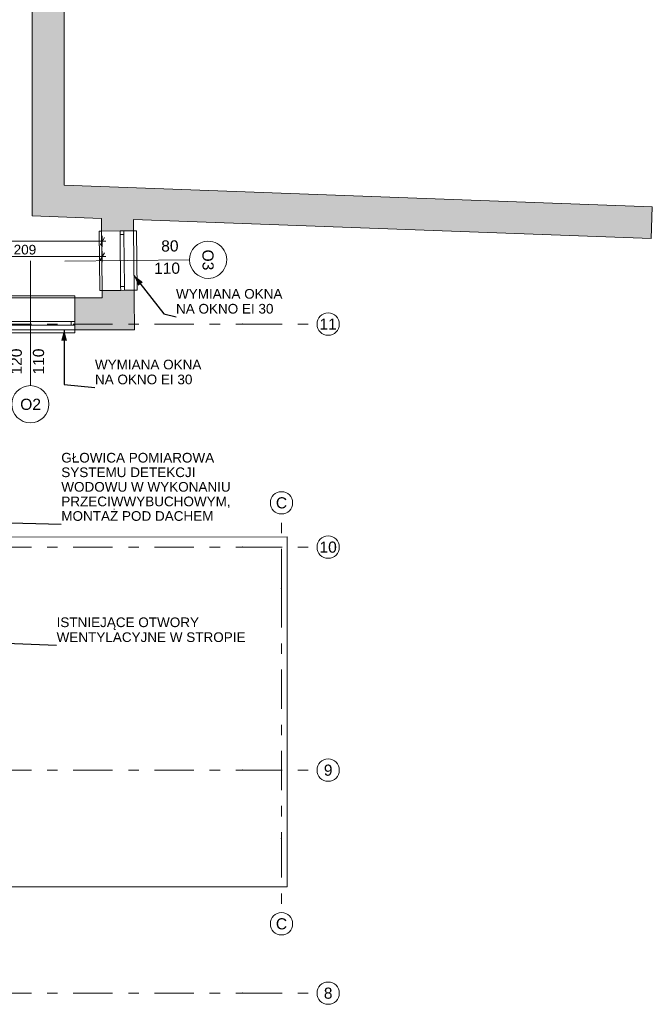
# Model space of a CAD drawing. Header units: centimetres. Extents: x -204 to 5262, y -330 to 4352.
# Tile 16 of 18: x 740 to 1591, y 2119 to 3443. Entities that reach past the tile are written whole.
import ezdxf
from ezdxf.enums import TextEntityAlignment as Align

# ---------------------------------------------------------------- set-up
doc = ezdxf.new("R2010")
doc.units = ezdxf.units.CM
doc.header["$MEASUREMENT"] = 0
doc.linetypes.add('Przerywana podwójnie', pattern=[109.361107, 52.916665, -21.166666, 14.111111, -21.166666])
for name, color, linetype, lineweight in [('199-Z Wymiary i opisy_Nr_pióra__11', 7, 'Continuous', 0), ('299-A Wymiary Opisy_Nr_pióra__11', 7, 'Continuous', 0), ('410-K Osie główne_Nr_pióra__11', 7, 'Continuous', 0), ('410-K Osie główne_Nr_pióra__7', 7, 'Continuous', 20), ('420-K Ściany_Nr_pióra__27', 7, 'Continuous', 20), ('440-K Słupy stalowe_Nr_pióra__12', 7, 'Continuous', 13), ('Nowe_199-Z Wymiary i opisy_Nr_pióra__135', 5, 'Continuous', 20), ('Nowe_420-K Ściany_Nr_pióra__135', 5, 'Continuous', 20), ('Nowe_Okna Archicada_Nr_pióra__135', 5, 'Continuous', 20), ('Nowe_Znaczniki okien Archicada_Nr_pióra__135', 5, 'Continuous', 20), ('Nowe_Znaczniki okien Archicada_Nr_pióra__7', 7, 'Continuous', 20)]:
    doc.layers.add(name, color=color, linetype=linetype, lineweight=lineweight)
for name, color, linetype in [('299-A Wymiary Opisy', 7, 'Continuous'), ('410-K Osie główne', 7, 'Continuous'), ('420-K Ściany', 7, 'Continuous'), ('440-K Słupy stalowe', 7, 'Continuous'), ('Nowe_Okna Archicada', 7, 'Continuous'), ('Nowe_Znaczniki okien Archicada', 7, 'Continuous')]:
    doc.layers.add(name, color=color, linetype=linetype)
doc.styles.add('STYL_AUTOMATYCZNY_1', font='arial.ttf')
doc.styles.add('STYL_AUTOMATYCZNY_2', font='arial.ttf')
doc.dimstyles.new('STYL_AUTOMATYCZNY__1', dxfattribs={"dimtxt": 13, "dimasz": 7.6, "dimexe": 0.18, "dimexo": 0.0625, "dimgap": 0, "dimtad": 1, "dimdec": 0, "dimzin": 0, "dimdsep": 46, "dimtxsty": 'STYL_AUTOMATYCZNY_2', "dimblk": 'ARROWHEAD_2', "dimblk1": 'ARROWHEAD_2', "dimblk2": 'ARROWHEAD_2', "dimcen": 0.09, "dimclrd": 7, "dimclre": 7, "dimclrt": 7, "dimadec": 0, "dimazin": 0, "dimtfac": 1, "dimtdec": 4, "dimtmove": 0, "dimatfit": 3, "dimfxl": 0, "dimtolj": 1, "dimtzin": 0, "dimarcsym": 0})
doc.dimstyles.new('STYL_AUTOMATYCZNY__3', dxfattribs={"dimtxt": 0.18, "dimasz": 14.592, "dimexe": 0.18, "dimexo": 0.0625, "dimgap": 0, "dimtad": 0, "dimtih": 1, "dimtoh": 1, "dimdec": 4, "dimzin": 0, "dimdsep": 46, "dimcen": 0.09, "dimadec": 0, "dimazin": 0, "dimtfac": 1, "dimtdec": 4, "dimtmove": 0, "dimatfit": 3, "dimldrblk": 'ARROWHEAD_5', "dimfxl": 0, "dimtolj": 1, "dimtzin": 0, "dimarcsym": 0})

# ---------------------------------------------------------------- blocks, each defined once
blk = doc.blocks.new('Strop_1_1', base_point=(1099.7, 2276.8))
at = {"layer": '440-K Słupy stalowe_Nr_pióra__12', "color": 7, "linetype": 'Continuous', "lineweight": 13, "flags": 128}
blk.add_lwpolyline([(1099.7, 2276.8), (655.3, 2276.8), (654.7, 2747.2), (1099.7, 2747.8)], close=True, dxfattribs=at)
blk = doc.blocks.new('Znacznik Okno[5]_1', base_point=(754.1, 3026))
at = {"layer": 'Nowe_Znaczniki okien Archicada_Nr_pióra__135', "color": 5, "linetype": 'Continuous', "lineweight": 0}
blk.add_line((754.1, 2951), (754.1, 3119), dxfattribs=at)
at = {"layer": 'Nowe_Znaczniki okien Archicada_Nr_pióra__135', "color": 5, "linetype": 'Continuous', "lineweight": 20, "flags": 128}
blk.add_lwpolyline([(729.1, 2926, 1), (779.1, 2926, 1)], format="xyb", close=True, dxfattribs=at)
at = {"layer": 'Nowe_Znaczniki okien Archicada_Nr_pióra__7', "color": 7, "lineweight": 20, "char_height": 15, "attachment_point": 7, "rotation": 90, "style": 'STYL_AUTOMATYCZNY_1'}
for s, insert in [('\\A1;{\\pql;\\pt0;\\fArial|b0|i0|c238|p0;\\W1.000000;120\\fArial|b0|i0|c238|p0;\\W1.000000;\\A1{\\H.66x;\\S^  ;}\\fArial|b0|i0|c238|p0;\\W1.000000;\\fArial|b0|i0|c238|p0;\\W1.000000;}', (746.9, 2966)), ('\\A1;{\\pql;\\pt0;\\fArial|b0|i0|c238|p0;\\W1.000000;110\\fArial|b0|i0|c238|p0;\\W1.000000;\\A1{\\H.66x;\\S^  ;}\\fArial|b0|i0|c238|p0;\\W1.000000;\\fArial|b0|i0|c238|p0;\\W1.000000;}', (776.9, 2966))]:
    blk.add_mtext(s, dxfattribs=dict(at, insert=insert))
at = {"layer": 'Nowe_Znaczniki okien Archicada_Nr_pióra__7', "color": 7, "lineweight": 20, "insert": (740.4, 2918.2), "char_height": 15, "attachment_point": 7, "style": 'STYL_AUTOMATYCZNY_1'}
blk.add_mtext('\\A1;{\\pql;\\pt0;\\fArial|b0|i0|c238|p0;\\W1.000000;O2\\fArial|b0|i0|c238|p0;\\W1.000000;\\fArial|b0|i0|c238|p0;\\W1.000000;\\fArial|b0|i0|c238|p0;\\W1.000000;}', dxfattribs=at)
blk = doc.blocks.new('Okno[7]_1')
at = {"layer": 'Nowe_Okna Archicada_Nr_pióra__135', "color": 5, "linetype": 'Continuous', "lineweight": 20}
for p, q in [((814.1, 3072), (694.1, 3072)), ((694.1, 3072), (694.1, 3069)), ((814.1, 3069), (694.1, 3069)), ((694.1, 3069), (694.1, 3037.5)), ((814.1, 3069), (814.1, 3072)), ((814.1, 3069), (814.1, 3037.5)), ((699.1, 3037.5), (694.1, 3037.5)), ((694.1, 3037.5), (694.1, 3032.5)), ((694.1, 3037.5), (694.1, 3032.5)), ((699.1, 3032.5), (699.1, 3037.5)), ((809.1, 3037.5), (699.1, 3037.5)), ((814.1, 3037.5), (809.1, 3037.5)), ((809.1, 3037.5), (809.1, 3032.5)), ((814.1, 3037.5), (814.1, 3032.5)), ((814.1, 3037.5), (814.1, 3032.5)), ((694.1, 3032.5), (699.1, 3032.5)), ((694.1, 3032.5), (694.1, 3026)), ((694.1, 3022), (694.1, 3026)), ((814.1, 3026), (694.1, 3026)), ((814.1, 3022), (694.1, 3022)), ((699.1, 3032.5), (809.1, 3032.5)), ((809.1, 3032.5), (814.1, 3032.5)), ((814.1, 3032.5), (814.1, 3026)), ((814.1, 3026), (814.1, 3022))]:
    blk.add_line(p, q, dxfattribs=at)
at = {"layer": 'Nowe_Znaczniki okien Archicada', "color": 5, "lineweight": 20}
blk.add_blockref('Znacznik Okno[5]_1', (754.1, 3026), dxfattribs=at)
blk = doc.blocks.new('Ściana_7_1', base_point=(850.7, 3069))
at = {"layer": '420-K Ściany', "linetype": 'Continuous', "lineweight": 0, "true_color": 0x000000}
for points in [[(627.9, 3069), (627.9, 3026), (694.1, 3026), (694.1, 3069)], [(850.7, 3069), (814.1, 3069), (814.1, 3026), (851.1, 3026)], [(893.8, 3069), (850.7, 3069), (894.1, 3026)], [(850.7, 3069), (851.1, 3026), (894.1, 3026)]]:
    blk.add_hatch(color=18, dxfattribs=at).paths.add_polyline_path(points)
at = {"layer": '420-K Ściany_Nr_pióra__27', "color": 7, "linetype": 'Continuous', "lineweight": 20, "flags": 128}
for points in [[(694.1, 3069), (627.9, 3069)], [(627.9, 3069), (627.9, 3026)], [(850.7, 3069), (814.1, 3069)], [(894.1, 3026), (893.8, 3069)], [(627.9, 3026), (694.1, 3026)], [(814.1, 3026), (894.1, 3026)]]:
    blk.add_lwpolyline(points, dxfattribs=at)
at = {"layer": 'Nowe_420-K Ściany_Nr_pióra__135', "color": 5, "linetype": 'Continuous', "lineweight": 20, "flags": 128}
for points in [[(694.1, 3069), (694.1, 3026)], [(814.1, 3026), (814.1, 3069)]]:
    blk.add_lwpolyline(points, dxfattribs=at)
at = {"layer": 'Nowe_Okna Archicada', "color": 5, "linetype": 'Continuous', "lineweight": 20}
blk.add_blockref('Okno[7]_1', (0, 0), dxfattribs=at)
blk = doc.blocks.new('Znacznik Okno[6]_1', base_point=(850.3, 3119))
at = {"layer": 'Nowe_Znaczniki okien Archicada_Nr_pióra__135', "color": 5, "linetype": 'Continuous', "lineweight": 0}
blk.add_line((968.3, 3120.1), (800.3, 3118.5), dxfattribs=at)
at = {"layer": 'Nowe_Znaczniki okien Archicada_Nr_pióra__135', "color": 5, "linetype": 'Continuous', "lineweight": 20, "flags": 128}
blk.add_lwpolyline([(993.5, 3095.3, 1), (993.1, 3145.3, 1)], format="xyb", close=True, dxfattribs=at)
at = {"layer": 'Nowe_Znaczniki okien Archicada_Nr_pióra__7', "color": 7, "lineweight": 20, "char_height": 15, "attachment_point": 7, "style": 'STYL_AUTOMATYCZNY_1'}
for s, insert, rotation in [('\\A1;{\\pql;\\pt0;\\fArial|b0|i0|c238|p0;\\W1.000000;80\\fArial|b0|i0|c238|p0;\\W1.000000;\\A1{\\H.66x;\\S^  ;}\\fArial|b0|i0|c238|p0;\\W1.000000;\\fArial|b0|i0|c238|p0;\\W1.000000;}', (930.3, 3127), 0.5269), ('\\A1;{\\pql;\\pt0;\\fArial|b0|i0|c238|p0;\\W1.000000;110\\fArial|b0|i0|c238|p0;\\W1.000000;\\A1{\\H.66x;\\S^  ;}\\fArial|b0|i0|c238|p0;\\W1.000000;\\fArial|b0|i0|c238|p0;\\W1.000000;}', (920.7, 3096.9), 0.5269), ('\\A1;{\\pql;\\pt0;\\fArial|b0|i0|c238|p0;\\W1.000000;O3\\fArial|b0|i0|c238|p0;\\W1.000000;\\fArial|b0|i0|c238|p0;\\W1.000000;\\fArial|b0|i0|c238|p0;\\W1.000000;}', (985.4, 3134), 270.5269)]:
    blk.add_mtext(s, dxfattribs=dict(at, insert=insert, rotation=rotation))
blk = doc.blocks.new('Okno[8]_1')
at = {"layer": 'Nowe_Okna Archicada_Nr_pióra__135', "color": 5, "linetype": 'Continuous', "lineweight": 20}
for p, q in [((849.9, 3159), (846.9, 3159)), ((846.9, 3159), (847.7, 3079)), ((849.9, 3159), (874.9, 3159.2)), ((849.9, 3159), (850.7, 3079)), ((874.9, 3159.2), (879.9, 3159.3)), ((874.9, 3159.2), (879.9, 3159.3)), ((874.9, 3159.2), (875, 3154.2)), ((875, 3154.2), (880, 3154.3)), ((875, 3154.2), (875.6, 3084.2)), ((879.9, 3159.3), (892.9, 3159.4)), ((880, 3154.3), (879.9, 3159.3)), ((880.6, 3084.3), (880, 3154.3)), ((892.9, 3159.4), (896.9, 3159.4)), ((892.9, 3159.4), (893.7, 3079.4)), ((896.9, 3159.4), (897.7, 3079.4)), ((847.7, 3079), (850.7, 3079)), ((850.7, 3079), (875.7, 3079.2)), ((880.6, 3084.3), (875.6, 3084.2)), ((875.6, 3084.2), (875.7, 3079.2)), ((875.7, 3079.2), (880.7, 3079.3)), ((875.7, 3079.2), (880.7, 3079.3)), ((880.7, 3079.3), (880.6, 3084.3)), ((880.7, 3079.3), (893.7, 3079.4)), ((897.7, 3079.4), (893.7, 3079.4))]:
    blk.add_line(p, q, dxfattribs=at)
at = {"layer": 'Nowe_Znaczniki okien Archicada', "color": 5, "lineweight": 20}
blk.add_blockref('Znacznik Okno[6]_1', (850.3, 3119), dxfattribs=at)
blk = doc.blocks.new('Ściana_8_1', base_point=(850.7, 3069))
at = {"layer": '420-K Ściany', "linetype": 'Continuous', "lineweight": 0, "true_color": 0x000000}
for points in [[(892.8, 3174.4), (849.8, 3176), (849.9, 3159), (892.9, 3159.4)], [(893.7, 3079.4), (850.7, 3079), (850.7, 3069), (893.8, 3069)]]:
    blk.add_hatch(color=18, dxfattribs=at).paths.add_polyline_path(points)
at = {"layer": '420-K Ściany_Nr_pióra__27', "color": 7, "linetype": 'Continuous', "lineweight": 20, "flags": 128}
for points in [[(849.8, 3176), (849.9, 3159)], [(892.9, 3159.4), (892.8, 3174.4)], [(850.7, 3079), (850.7, 3069)], [(893.8, 3069), (893.7, 3079.4)]]:
    blk.add_lwpolyline(points, dxfattribs=at)
at = {"layer": 'Nowe_420-K Ściany_Nr_pióra__135', "color": 5, "linetype": 'Continuous', "lineweight": 20, "flags": 128}
for points in [[(892.9, 3159.4), (849.9, 3159)], [(850.7, 3079), (893.7, 3079.4)]]:
    blk.add_lwpolyline(points, dxfattribs=at)
at = {"layer": 'Nowe_Okna Archicada', "color": 5, "linetype": 'Continuous', "lineweight": 20}
blk.add_blockref('Okno[8]_1', (0, 0), dxfattribs=at)
blk = doc.blocks.new('Ściana_9_1', base_point=(1589.7, 3148.8))
at = {"layer": '420-K Ściany', "linetype": 'Continuous', "lineweight": 0, "true_color": 0x000000}
for points in [[(756.5, 3222.4), (756.5, 3179.4), (799.5, 3220.9)], [(799.5, 3220.9), (756.5, 3179.4), (799.5, 3177.8)], [(799.5, 3177.8), (1589.7, 3148.8), (1591.2, 3191.7), (799.5, 3220.9)]]:
    blk.add_hatch(color=18, dxfattribs=at).paths.add_polyline_path(points)
at = {"layer": '420-K Ściany_Nr_pióra__27', "color": 7, "linetype": 'Continuous', "lineweight": 20, "flags": 128}
for points in [[(756.5, 3179.4), (756.5, 3222.4)], [(1591.2, 3191.7), (799.5, 3220.9)], [(756.5, 3179.4), (849.8, 3176)], [(1589.7, 3148.8), (1591.2, 3191.7)], [(892.8, 3174.4), (1589.7, 3148.8)]]:
    blk.add_lwpolyline(points, dxfattribs=at)
blk = doc.blocks.new('Ściana_10_1', base_point=(756.5, 3179.4))
at = {"layer": '420-K Ściany', "linetype": 'Continuous', "lineweight": 0, "true_color": 0x000000}
blk.add_hatch(color=18, dxfattribs=at).paths.add_polyline_path([(799.5, 3220.9), (799.5, 4352.3), (756.5, 4352.3), (756.5, 3222.4)])
at = {"layer": '420-K Ściany_Nr_pióra__27', "color": 7, "linetype": 'Continuous', "lineweight": 20, "flags": 128}
for points in [[(756.5, 4352.3), (799.5, 4352.3)], [(756.5, 4352.3), (756.5, 3222.4)], [(799.5, 3220.9), (799.5, 4352.3)]]:
    blk.add_lwpolyline(points, dxfattribs=at)
blk = doc.blocks.new('Standardowy znacznik osi[23]_1', base_point=(-163, 2133.8))
at = {"layer": '410-K Osie główne_Nr_pióra__11', "color": 7, "linetype": 'Przerywana podwójnie', "lineweight": 0}
for p, q in [((-63, 2133.8), (-163, 2133.8)), ((-63, 2133.8), (1039.9, 2133.8)), ((1039.9, 2133.8), (1139.9, 2133.8))]:
    blk.add_line(p, q, dxfattribs=at)
for p in [(-63, 2133.8), (-63, 2133.8), (1039.9, 2133.8), (1039.9, 2133.8)]:
    blk.add_point(p, dxfattribs=at)
at = {"layer": '410-K Osie główne_Nr_pióra__7', "color": 7, "linetype": 'Continuous', "lineweight": 20}
for centre in [(-178, 2133.8), (1154.9, 2133.8)]:
    blk.add_circle(centre, 15, dxfattribs=at)
at = {"layer": '410-K Osie główne_Nr_pióra__11', "color": 7, "lineweight": 0, "style": 'STYL_AUTOMATYCZNY_1'}
for tag, p in [('AC_MarkerText_1_0', (-178, 2141.3)), ('AC_MarkerText_1_1', (1154.9, 2141.3))]:
    blk.add_attdef(tag, text='', height=15, dxfattribs=at).set_placement(p, align=Align.TOP_CENTER)
blk = doc.blocks.new('Standardowy znacznik osi[24]_1', base_point=(-163, 2433.8))
at = {"layer": '410-K Osie główne_Nr_pióra__11', "color": 7, "linetype": 'Przerywana podwójnie', "lineweight": 0}
for p, q in [((-63, 2433.8), (-163, 2433.8)), ((-63, 2433.8), (1039.9, 2433.8)), ((1039.9, 2433.8), (1139.9, 2433.8))]:
    blk.add_line(p, q, dxfattribs=at)
for p in [(-63, 2433.8), (-63, 2433.8), (1039.9, 2433.8), (1039.9, 2433.8)]:
    blk.add_point(p, dxfattribs=at)
at = {"layer": '410-K Osie główne_Nr_pióra__7', "color": 7, "linetype": 'Continuous', "lineweight": 20}
for centre in [(-178, 2433.8), (1154.9, 2433.8)]:
    blk.add_circle(centre, 15, dxfattribs=at)
at = {"layer": '410-K Osie główne_Nr_pióra__11', "color": 7, "lineweight": 0, "style": 'STYL_AUTOMATYCZNY_1'}
for tag, p in [('AC_MarkerText_1_0', (-178, 2441.3)), ('AC_MarkerText_1_1', (1154.9, 2441.3))]:
    blk.add_attdef(tag, text='', height=15, dxfattribs=at).set_placement(p, align=Align.TOP_CENTER)
blk = doc.blocks.new('Standardowy znacznik osi[25]_1', base_point=(-163, 2733.8))
at = {"layer": '410-K Osie główne_Nr_pióra__11', "color": 7, "linetype": 'Przerywana podwójnie', "lineweight": 0}
for p, q in [((-63, 2733.8), (-163, 2733.8)), ((-63, 2733.8), (1039.9, 2733.8)), ((1039.9, 2733.8), (1139.9, 2733.8))]:
    blk.add_line(p, q, dxfattribs=at)
for p in [(-63, 2733.8), (-63, 2733.8), (1039.9, 2733.8), (1039.9, 2733.8)]:
    blk.add_point(p, dxfattribs=at)
at = {"layer": '410-K Osie główne_Nr_pióra__7', "color": 7, "linetype": 'Continuous', "lineweight": 20}
for centre in [(-178, 2733.8), (1154.9, 2733.8)]:
    blk.add_circle(centre, 15, dxfattribs=at)
at = {"layer": '410-K Osie główne_Nr_pióra__11', "color": 7, "lineweight": 0, "style": 'STYL_AUTOMATYCZNY_1'}
for tag, p in [('AC_MarkerText_1_0', (-178, 2741.3)), ('AC_MarkerText_1_1', (1154.9, 2741.3))]:
    blk.add_attdef(tag, text='', height=15, dxfattribs=at).set_placement(p, align=Align.TOP_CENTER)
blk = doc.blocks.new('Standardowy znacznik osi[26]_1', base_point=(-163, 3033.8))
at = {"layer": '410-K Osie główne_Nr_pióra__11', "color": 7, "linetype": 'Przerywana podwójnie', "lineweight": 0}
for p, q in [((-63, 3033.8), (-163, 3033.8)), ((-63, 3033.8), (1039.9, 3033.8)), ((1039.9, 3033.8), (1139.9, 3033.8))]:
    blk.add_line(p, q, dxfattribs=at)
for p in [(-63, 3033.8), (-63, 3033.8), (1039.9, 3033.8), (1039.9, 3033.8)]:
    blk.add_point(p, dxfattribs=at)
at = {"layer": '410-K Osie główne_Nr_pióra__7', "color": 7, "linetype": 'Continuous', "lineweight": 20}
for centre in [(-178, 3033.8), (1154.9, 3033.8)]:
    blk.add_circle(centre, 15, dxfattribs=at)
at = {"layer": '410-K Osie główne_Nr_pióra__11', "color": 7, "lineweight": 0, "style": 'STYL_AUTOMATYCZNY_1'}
for tag, p in [('AC_MarkerText_1_0', (-178, 3041.3)), ('AC_MarkerText_1_1', (1154.9, 3041.3))]:
    blk.add_attdef(tag, text='', height=15, dxfattribs=at).set_placement(p, align=Align.TOP_CENTER)
blk = doc.blocks.new('Standardowy znacznik osi[29]_1', base_point=(1092.1, 2778.4))
at = {"layer": '410-K Osie główne_Nr_pióra__11', "color": 7, "linetype": 'Przerywana podwójnie', "lineweight": 0}
for p, q in [((1092.1, 2678.4), (1092.1, 2778.4)), ((1092.1, 2678.4), (1092.1, 2342.1)), ((1092.1, 2342.1), (1092.1, 2242.1))]:
    blk.add_line(p, q, dxfattribs=at)
for p in [(1092.1, 2678.4), (1092.1, 2678.4), (1092.1, 2342.1), (1092.1, 2342.1)]:
    blk.add_point(p, dxfattribs=at)
at = {"layer": '410-K Osie główne_Nr_pióra__7', "color": 7, "linetype": 'Continuous', "lineweight": 20}
for centre in [(1092.1, 2793.4), (1092.1, 2227.1)]:
    blk.add_circle(centre, 15, dxfattribs=at)
at = {"layer": '410-K Osie główne_Nr_pióra__11', "color": 7, "lineweight": 0, "style": 'STYL_AUTOMATYCZNY_1'}
for tag, p in [('AC_MarkerText_1_0', (1092.1, 2800.9)), ('AC_MarkerText_1_1', (1092.1, 2234.6))]:
    blk.add_attdef(tag, text='', height=15, rotation=360, dxfattribs=at).set_placement(p, align=Align.TOP_CENTER)
blk = doc.blocks.new('*D266')
at = {"layer": '299-A Wymiary Opisy_Nr_pióra__11', "color": 7, "linetype": 'Continuous', "lineweight": 0}
for p, q in [((639.2, 3119.9), (645, 3129.9)), ((847.9, 3119.6), (853.7, 3129.6)), ((850.8, 3132.1), (850.8, 3117.1)), ((642.1, 3124.9), (42.1, 3125.6)), ((850.8, 3124.6), (642.1, 3124.9)), ((855.7, 3124.6), (850.8, 3124.6))]:
    blk.add_line(p, q, dxfattribs=at)
at = {"layer": '299-A Wymiary Opisy_Nr_pióra__11', "color": 7, "lineweight": 0, "insert": (731.6, 3127.3), "char_height": 13, "attachment_point": 7, "rotation": 359.928, "style": 'STYL_AUTOMATYCZNY_2'}
blk.add_mtext('\\A1;{\\pql;\\fArial|b0|i0|c238|p0;\\W1.000000;209}', dxfattribs=at)
blk = doc.blocks.new('ARROWHEAD_2')
at = {"color": 0, "linetype": 'Continuous', "lineweight": 0}
for p, q in [((0, 0), (-1, 0)), ((-0.38, -0.66), (0.38, 0.66))]:
    blk.add_line(p, q, dxfattribs=at)
blk = doc.blocks.new('*D267')
at = {"layer": '299-A Wymiary Opisy_Nr_pióra__11', "color": 7, "linetype": 'Continuous', "lineweight": 0}
for p, q in [((39.2, 3120.6), (45, 3130.6)), ((639.2, 3119.9), (645, 3129.9)), ((642.1, 3132.4), (642.1, 3117.4)), ((42.1, 3125.6), (-0.3, 3125.7)), ((642.1, 3124.9), (42.1, 3125.6)), ((850.8, 3124.6), (642.1, 3124.9))]:
    blk.add_line(p, q, dxfattribs=at)
at = {"layer": '299-A Wymiary Opisy_Nr_pióra__11', "color": 7, "lineweight": 0, "insert": (327.2, 3127.9), "char_height": 13, "attachment_point": 7, "rotation": 359.928, "style": 'STYL_AUTOMATYCZNY_2'}
blk.add_mtext('\\A1;{\\pql;\\fArial|b0|i0|c238|p0;\\W1.000000;600}', dxfattribs=at)
blk = doc.blocks.new('*D269')
at = {"layer": '299-A Wymiary Opisy_Nr_pióra__11', "color": 7, "linetype": 'Continuous', "lineweight": 0}
for p, q in [((-0.2, 3153.8), (-0.3, 3138.8)), ((850.9, 3152.7), (850.8, 3137.7)), ((-0.3, 3146.3), (-5.1, 3146.3)), ((2.6, 3151.3), (-3.1, 3141.3)), ((850.8, 3145.2), (-0.3, 3146.3)), ((848, 3140.2), (853.7, 3150.2)), ((855.7, 3145.2), (850.8, 3145.2))]:
    blk.add_line(p, q, dxfattribs=at)
at = {"layer": '299-A Wymiary Opisy_Nr_pióra__11', "color": 7, "lineweight": 0, "insert": (410.4, 3148.3), "char_height": 13, "attachment_point": 7, "rotation": 359.928, "style": 'STYL_AUTOMATYCZNY_2'}
blk.add_mtext('\\A1;{\\pql;\\fArial|b0|i0|c238|p0;\\W1.000000;851}', dxfattribs=at)
blk = doc.blocks.new('ARROWHEAD_5')
at = {"linetype": 'Continuous', "lineweight": 0}
blk.add_hatch(color=0, dxfattribs=at).paths.add_polyline_path([(-1, 0.2679), (0, 0), (-1, -0.2679)])
at = {"color": 0, "linetype": 'Continuous', "lineweight": 0}
blk.add_line((0, 0), (-1, 0), dxfattribs=at)

msp = doc.modelspace()

# ---------------------------------------------------------------- block references
at = {"layer": '410-K Osie główne', "color": 7, "linetype": 'Continuous', "lineweight": 20}
ref = msp.add_blockref('Standardowy znacznik osi[26]_1', (-163, 3033.8), dxfattribs=at)
ref.add_attrib('AC_MarkerText_1', '11', dxfattribs={"layer": '410-K Osie główne_Nr_pióra__11', "color": 7, "lineweight": 0, "height": 15, "style": 'STYL_AUTOMATYCZNY_1'}).set_placement((-178, 3041.3), align=Align.TOP_CENTER)
ref.add_attrib('AC_MarkerText_1_1', '11', dxfattribs={"layer": '410-K Osie główne_Nr_pióra__11', "color": 7, "lineweight": 0, "height": 15, "style": 'STYL_AUTOMATYCZNY_1'}).set_placement((1154.9, 3041.3), align=Align.TOP_CENTER)
ref = msp.add_blockref('Standardowy znacznik osi[29]_1', (1092.1, 2778.4), dxfattribs=at)
ref.add_attrib('AC_MarkerText_1', 'C', dxfattribs={"layer": '410-K Osie główne_Nr_pióra__11', "color": 7, "lineweight": 0, "height": 15, "rotation": 360, "style": 'STYL_AUTOMATYCZNY_1'}).set_placement((1092.1, 2800.9), align=Align.TOP_CENTER)
ref.add_attrib('AC_MarkerText_1_1', 'C', dxfattribs={"layer": '410-K Osie główne_Nr_pióra__11', "color": 7, "lineweight": 0, "height": 15, "rotation": 360, "style": 'STYL_AUTOMATYCZNY_1'}).set_placement((1092.1, 2234.6), align=Align.TOP_CENTER)
ref = msp.add_blockref('Standardowy znacznik osi[25]_1', (-163, 2733.8), dxfattribs=at)
ref.add_attrib('AC_MarkerText_1', '10', dxfattribs={"layer": '410-K Osie główne_Nr_pióra__11', "color": 7, "lineweight": 0, "height": 15, "style": 'STYL_AUTOMATYCZNY_1'}).set_placement((-178, 2741.3), align=Align.TOP_CENTER)
ref.add_attrib('AC_MarkerText_1_1', '10', dxfattribs={"layer": '410-K Osie główne_Nr_pióra__11', "color": 7, "lineweight": 0, "height": 15, "style": 'STYL_AUTOMATYCZNY_1'}).set_placement((1154.9, 2741.3), align=Align.TOP_CENTER)
ref = msp.add_blockref('Standardowy znacznik osi[24]_1', (-163, 2433.8), dxfattribs=at)
ref.add_attrib('AC_MarkerText_1', '9', dxfattribs={"layer": '410-K Osie główne_Nr_pióra__11', "color": 7, "lineweight": 0, "height": 15, "style": 'STYL_AUTOMATYCZNY_1'}).set_placement((-178, 2441.3), align=Align.TOP_CENTER)
ref.add_attrib('AC_MarkerText_1_1', '9', dxfattribs={"layer": '410-K Osie główne_Nr_pióra__11', "color": 7, "lineweight": 0, "height": 15, "style": 'STYL_AUTOMATYCZNY_1'}).set_placement((1154.9, 2441.3), align=Align.TOP_CENTER)
ref = msp.add_blockref('Standardowy znacznik osi[23]_1', (-163, 2133.8), dxfattribs=at)
ref.add_attrib('AC_MarkerText_1', '8', dxfattribs={"layer": '410-K Osie główne_Nr_pióra__11', "color": 7, "lineweight": 0, "height": 15, "style": 'STYL_AUTOMATYCZNY_1'}).set_placement((-178, 2141.3), align=Align.TOP_CENTER)
ref.add_attrib('AC_MarkerText_1_1', '8', dxfattribs={"layer": '410-K Osie główne_Nr_pióra__11', "color": 7, "lineweight": 0, "height": 15, "style": 'STYL_AUTOMATYCZNY_1'}).set_placement((1154.9, 2141.3), align=Align.TOP_CENTER)
at = {"layer": '420-K Ściany', "color": 7, "lineweight": 20}
for name, p in [('Ściana_10_1', (756.5, 3179.4)), ('Ściana_9_1', (1589.7, 3148.8)), ('Ściana_8_1', (850.7, 3069)), ('Ściana_7_1', (850.7, 3069))]:
    msp.add_blockref(name, p, dxfattribs=at)
at = {"layer": '440-K Słupy stalowe', "color": 7, "linetype": 'Continuous', "lineweight": 13}
msp.add_blockref('Strop_1_1', (1099.7, 2276.8), dxfattribs=at)

# ---------------------------------------------------------------- texts
at = {"layer": '199-Z Wymiary i opisy_Nr_pióra__11', "color": 7, "linetype": 'Continuous', "lineweight": 0, "insert": (789.4, 2606), "char_height": 13, "attachment_point": 7, "line_spacing_factor": 0.923867, "style": 'STYL_AUTOMATYCZNY_2'}
msp.add_mtext('\\A1;{\\pql;\\fArial|b0|i0|c238|p0;\\W1.000000;ISTNIEJĄCE OTWORY \\P\\pql;\\fArial|b0|i0|c238|p0;\\W1.000000;WENTYLACYJNE W STROPIE}', dxfattribs=at)
at = {"layer": 'Nowe_199-Z Wymiary i opisy_Nr_pióra__135', "color": 5, "linetype": 'Continuous', "lineweight": 20, "char_height": 13, "attachment_point": 7, "style": 'STYL_AUTOMATYCZNY_2'}
for s, insert, line_spacing_factor in [('\\A1;{\\pql;\\fArial|b0|i0|c238|p0;\\W1.000000;WYMIANA OKNA \\P\\pql;\\fArial|b0|i0|c238|p0;\\W1.000000;NA OKNO EI \\fArial|b0|i0|c238|p0;\\W1.000000;3\\fArial|b0|i0|c238|p0;\\W1.000000;0}', (950.1, 3047.8), 0.924231), ('\\A1;{\\pql;\\fArial|b0|i0|c238|p0;\\W1.000000;WYMIANA OKNA \\P\\pql;\\fArial|b0|i0|c238|p0;\\W1.000000;NA OKNO EI \\fArial|b0|i0|c238|p0;\\W1.000000;3\\fArial|b0|i0|c238|p0;\\W1.000000;0}', (841, 2952.7), 0.924231), ('\\A1;{\\pql;\\fArial|b0|i0|c238|p0;\\W1.000000;GŁOWICA POMIAROWA \\P\\pql;\\fArial|b0|i0|c238|p0;\\W1.000000;SYSTEMU DETEKCJI\\P\\pql;\\fArial|b0|i0|c238|p0;\\W1.000000;WODOWU W WYKONANIU \\P\\pql;\\fArial|b0|i0|c238|p0;\\W1.000000;PRZECIWWYBUCHOWYM,\\P\\pql;\\fArial|b0|i0|c238|p0;\\W1.000000;MONTAŻ POD DACHEM}', (795.7, 2769), 0.904559)]:
    msp.add_mtext(s, dxfattribs=dict(at, insert=insert, line_spacing_factor=line_spacing_factor))

# ---------------------------------------------------------------- dimensions: what is measured, and where the dimension line sits
at = {"layer": '299-A Wymiary Opisy', "color": 7, "linetype": 'Continuous', "lineweight": 0}
for base, p1, p2, picture, middle in [((-0.3, 3146.3), (850.7, 3069), (-0.4, 3069.7), '*D269', (425.3, 3154.8)), ((42.1, 3125.6), (642.1, 3086), (42.1, 3072.1), '*D267', (342.1, 3134.3)), ((642.1, 3124.9), (850.7, 3069), (642.1, 3086), '*D266', (746.4, 3133.8))]:
    dim = msp.add_linear_dim(base=base, p1=p1, p2=p2, angle=179.928, dimstyle='STYL_AUTOMATYCZNY__1', dxfattribs=at)
    dim.commit()
    dim.dimension.update_dxf_attribs({"geometry": picture, "text_midpoint": middle, "dimtype": 160, "text_rotation": 359.928})

# ---------------------------------------------------------------- leaders
at = {"layer": '199-Z Wymiary i opisy_Nr_pióra__11', "color": 7, "linetype": 'Continuous', "lineweight": 0, "annotation_type": 0, "has_hookline": 1, "hookline_direction": 0, "text_width": 252.9}
msp.add_leader([(589.4, 2501.8), (689.4, 2606), (789.4, 2601.8)], dimstyle='STYL_AUTOMATYCZNY__3', dxfattribs=at)
at = {"layer": 'Nowe_199-Z Wymiary i opisy_Nr_pióra__135', "color": 5, "linetype": 'Continuous', "lineweight": 20, "annotation_type": 0, "has_hookline": 1, "hookline_direction": 0}
for points, text_width in [([(893.5, 3099.4), (933.5, 3047.8), (950.1, 3043.5)], 143), ([(799.5, 3026), (799.5, 2952.7), (841, 2948.4)], 143), ([(613.5, 2820.7), (613.5, 2769), (795.7, 2764.7)], 226.2)]:
    msp.add_leader(points, dimstyle='STYL_AUTOMATYCZNY__3', dxfattribs=dict(at, text_width=text_width))

doc.saveas('drawing.dxf')
